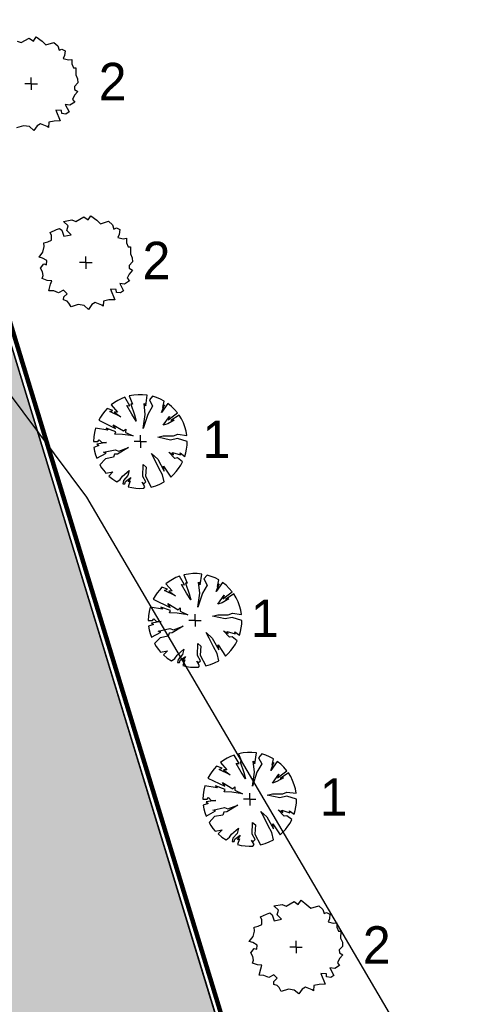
# Model space of a CAD drawing. Extents: x -740024 to -738426, y -1122140 to -1121743.
# Tile 29 of 256: x -739177 to -739166, y -1121960 to -1121934. Entities that reach past the tile are written whole.
import ezdxf

# ---------------------------------------------------------------- set-up
doc = ezdxf.new("R2010")
doc.units = 0
doc.header["$MEASUREMENT"] = 0
for name, color, linetype in [('G_HRANICE_PARCEL_L21999', 7, 'Continuous'), ('obrubníky', 7, 'Continuous'), ('souřadnice S-JSTK', 7, 'Continuous'), ('Standard', 7, 'Continuous'), ('SÍTĚ NOVÉ', 7, 'Continuous'), ('tx_silnice', 7, 'Continuous')]:
    doc.layers.add(name, color=color, linetype=linetype)
doc.styles.add('GENERATED_STYLE_1', font='txt')

msp = doc.modelspace()

# ---------------------------------------------------------------- hatches: boundary and pattern name
at = {"layer": 'obrubníky', "linetype": 'Continuous'}
h = msp.add_hatch(dxfattribs=at)
h.set_pattern_fill('CUT_STONE_KOPÍROVAT', color=256, style=0, pattern_type=2)
h.set_pattern_definition([(45, (-738576.9859, -1121962.5378), (-0.4772971, 0.4772971), [0, -0.45, 0, -0.675]), (110, (-738575.4859, -1121962.5378), (0.6342925, 0.2308636), [0, -0.33, 0, -0.57])])
h.paths.add_polyline_path([(-739204.2082, -1121977.8468), (-739205.9538, -1121972.2618), (-739200.2147, -1121970.5219), (-739203.0435, -1121961.4894, 0.4142136), (-739209.9644, -1121957.9396), (-739210.3998, -1121958.0759), (-739212.0448, -1121952.8232), (-739189.5107, -1121945.9363), (-739187.4645, -1121952.6305), (-739187.0819, -1121952.5136), (-739189.1281, -1121945.8193), (-739189.0806, -1121945.8038, 0.3693412), (-739188.3671, -1121944.717), (-739191.3296, -1121935.0254), (-739187.5043, -1121933.8561), (-739191.3044, -1121921.4239), (-739184.6102, -1121919.3777), (-739169.9457, -1121967.3528)], flags=0)

# ---------------------------------------------------------------- linework, layer by layer
at = {"layer": 'G_HRANICE_PARCEL_L21999', "flags": 128}
msp.add_lwpolyline([(-739228.445, -1121885.2956), (-739205.655, -1121910.0056), (-739190.975, -1121925.6956), (-739175.615, -1121946.2656), (-739165.645, -1121963.2456)], dxfattribs=at)
at = {"layer": 'obrubníky', "flags": 128}
msp.add_lwpolyline([(-739204.2082, -1121977.8468), (-739205.9538, -1121972.2618), (-739200.2147, -1121970.5219), (-739203.0435, -1121961.4894, 0.4142136), (-739209.9644, -1121957.9396), (-739210.3998, -1121958.0759), (-739212.0448, -1121952.8232), (-739189.5107, -1121945.9363), (-739187.4645, -1121952.6305), (-739187.0819, -1121952.5136), (-739189.1281, -1121945.8193), (-739189.0806, -1121945.8038, 0.3693412), (-739188.3671, -1121944.717), (-739191.3296, -1121935.0254), (-739187.5043, -1121933.8561), (-739191.3044, -1121921.4239), (-739184.6102, -1121919.3777), (-739169.9457, -1121967.3528)], format="xyb", close=True, dxfattribs=at)
at = {"layer": 'souřadnice S-JSTK'}
for p, q in [((-739177.0367, -1121934.0771), (-739176.9597, -1121933.9654)), ((-739176.9597, -1121933.9654), (-739176.8056, -1121934.083)), ((-739177.4691, -1121934.0771), (-739177.3624, -1121934.1185)), ((-739177.3624, -1121934.1185), (-739177.1492, -1121933.9941)), ((-739177.1492, -1121933.9941), (-739177.0367, -1121934.0771)), ((-739176.8056, -1121934.083), (-739176.7049, -1121934.1778)), ((-739176.7049, -1121934.1778), (-739176.4876, -1121934.11)), ((-739176.4876, -1121934.11), (-739176.3851, -1121934.2074)), ((-739176.3851, -1121934.2074), (-739176.3495, -1121934.3199)), ((-739176.3495, -1121934.3199), (-739176.2785, -1121934.2903)), ((-739176.2785, -1121934.2903), (-739176.1908, -1121934.3328)), ((-739176.2015, -1121934.4621), (-739176.237, -1121934.545)), ((-739176.1908, -1121934.3328), (-739176.2015, -1121934.4621)), ((-739176.237, -1121934.545), (-739176.1008, -1121934.5806)), ((-739176.1008, -1121934.5806), (-739176.0091, -1121934.567)), ((-739176.0091, -1121934.567), (-739176.006, -1121934.6872)), ((-739176.006, -1121934.6872), (-739175.9645, -1121934.7938)), ((-739175.9645, -1121934.7938), (-739175.9016, -1121934.7946)), ((-739175.9016, -1121934.7946), (-739175.9053, -1121934.9774)), ((-739175.9053, -1121934.9774), (-739175.8579, -1121935.084)), ((-739177.0974, -1121935.2158), (-739177.2641, -1121935.2158)), ((-739177.0974, -1121935.2158), (-739177.0974, -1121935.0491)), ((-739177.0974, -1121935.2158), (-739176.9308, -1121935.2158)), ((-739177.0974, -1121935.2158), (-739177.0974, -1121935.3825)), ((-739175.852, -1121935.1966), (-739175.9408, -1121935.2914)), ((-739175.9408, -1121935.2914), (-739175.9349, -1121935.3684)), ((-739175.8579, -1121935.084), (-739175.852, -1121935.1966)), ((-739175.9349, -1121935.5224), (-739175.9882, -1121935.6349)), ((-739175.9349, -1121935.3684), (-739175.847, -1121935.4215)), ((-739175.847, -1121935.4215), (-739175.9349, -1121935.5224)), ((-739176.0593, -1121935.7889), (-739176.1896, -1121935.7712)), ((-739176.1896, -1121935.7712), (-739176.0846, -1121935.9714)), ((-739175.9311, -1121935.7076), (-739176.0593, -1121935.7889)), ((-739175.9882, -1121935.6349), (-739175.9311, -1121935.7076)), ((-739176.2844, -1121935.9311), (-739176.4325, -1121935.9252)), ((-739176.4325, -1121935.9252), (-739176.3226, -1121936.2101)), ((-739176.2785, -1121936.014), (-739176.2844, -1121935.9311)), ((-739176.1659, -1121936.0259), (-739176.2785, -1121936.014)), ((-739176.0846, -1121935.9714), (-739176.1659, -1121936.0259)), ((-739177.2973, -1121936.3398), (-739177.4911, -1121936.3996)), ((-739177.1433, -1121936.3635), (-739177.2973, -1121936.3398)), ((-739176.936, -1121936.3398), (-739177.025, -1121936.4662)), ((-739176.8471, -1121936.2865), (-739176.936, -1121936.3398)), ((-739176.6694, -1121936.3576), (-739176.8471, -1121936.2865)), ((-739176.6317, -1121936.3833), (-739176.6694, -1121936.3576)), ((-739176.622, -1121936.245), (-739176.6317, -1121936.3833)), ((-739176.4799, -1121936.2154), (-739176.622, -1121936.245)), ((-739176.3226, -1121936.2101), (-739176.4799, -1121936.2154)), ((-739177.025, -1121936.4662), (-739177.1433, -1121936.3635)), ((-739176.2309, -1121938.8985), (-739176.0075, -1121938.8587)), ((-739176.1082, -1121939.0127), (-739176.2309, -1121938.8985)), ((-739176.0075, -1121938.8587), (-739175.9009, -1121938.9001)), ((-739175.9009, -1121938.9001), (-739175.6876, -1121938.7757)), ((-739175.6876, -1121938.7757), (-739175.5751, -1121938.8587)), ((-739175.5751, -1121938.8587), (-739175.4982, -1121938.747)), ((-739175.4982, -1121938.747), (-739175.3441, -1121938.8646)), ((-739175.3441, -1121938.8646), (-739175.2434, -1121938.9594)), ((-739175.2434, -1121938.9594), (-739175.026, -1121938.8916)), ((-739175.026, -1121938.8916), (-739174.9235, -1121938.989)), ((-739174.9235, -1121938.989), (-739174.888, -1121939.1015)), ((-739176.5863, -1121939.1928), (-739176.4221, -1121939.1134)), ((-739176.5524, -1121939.2733), (-739176.5863, -1121939.1928)), ((-739176.4221, -1121939.1134), (-739176.3392, -1121939.0838)), ((-739176.3392, -1121939.0838), (-739176.274, -1121939.1311)), ((-739176.274, -1121939.1311), (-739176.2224, -1121939.2935)), ((-739176.2224, -1121939.2935), (-739176.026, -1121939.2514)), ((-739176.1437, -1121939.1371), (-739176.1082, -1121939.0127)), ((-739176.026, -1121939.2514), (-739176.1437, -1121939.1371)), ((-739174.888, -1121939.1015), (-739174.8169, -1121939.0719)), ((-739174.8169, -1121939.0719), (-739174.7292, -1121939.1144)), ((-739174.7399, -1121939.2437), (-739174.7754, -1121939.3266)), ((-739174.7292, -1121939.1144), (-739174.7399, -1121939.2437)), ((-739176.7594, -1121939.4662), (-739176.6531, -1121939.4392)), ((-739176.7479, -1121939.5695), (-739176.7594, -1121939.4662)), ((-739176.6531, -1121939.4392), (-739176.5524, -1121939.3977)), ((-739176.5524, -1121939.3977), (-739176.5524, -1121939.2733)), ((-739174.7754, -1121939.3266), (-739174.6392, -1121939.3622)), ((-739174.6392, -1121939.3622), (-739174.5475, -1121939.3486)), ((-739174.5475, -1121939.3486), (-739174.5444, -1121939.4688)), ((-739174.5444, -1121939.4688), (-739174.5029, -1121939.5754)), ((-739176.8862, -1121939.8508), (-739176.7835, -1121939.7176)), ((-739176.7835, -1121939.7176), (-739176.7479, -1121939.5695)), ((-739174.5029, -1121939.5754), (-739174.44, -1121939.5762)), ((-739174.44, -1121939.5762), (-739174.4437, -1121939.759)), ((-739174.4437, -1121939.759), (-739174.3963, -1121939.8657)), ((-739176.7894, -1121939.8775), (-739176.8862, -1121939.8508)), ((-739176.8427, -1121940.15), (-739176.7598, -1121940.0315)), ((-739176.6768, -1121939.9427), (-739176.7894, -1121939.8775)), ((-739176.7598, -1121940.0315), (-739176.6828, -1121940.0552)), ((-739176.6828, -1121940.0552), (-739176.6768, -1121939.9427)), ((-739175.6358, -1121939.9974), (-739175.8025, -1121939.9974)), ((-739175.6358, -1121939.9974), (-739175.6358, -1121939.8308)), ((-739175.6358, -1121939.9974), (-739175.4692, -1121939.9974)), ((-739175.6358, -1121939.9974), (-739175.6358, -1121940.1641)), ((-739174.3904, -1121939.9782), (-739174.4792, -1121940.073)), ((-739174.3963, -1121939.8657), (-739174.3904, -1121939.9782)), ((-739176.7894, -1121940.2448), (-739176.8427, -1121940.15)), ((-739176.7716, -1121940.3454), (-739176.7894, -1121940.2448)), ((-739174.4733, -1121940.304), (-739174.5266, -1121940.4165)), ((-739174.4792, -1121940.073), (-739174.4733, -1121940.15)), ((-739174.4733, -1121940.15), (-739174.3854, -1121940.2031)), ((-739174.3854, -1121940.2031), (-739174.4733, -1121940.304)), ((-739176.7999, -1121940.4263), (-739176.7716, -1121940.3454)), ((-739176.6709, -1121940.4758), (-739176.7999, -1121940.4263)), ((-739176.5465, -1121940.4817), (-739176.6709, -1121940.4758)), ((-739176.5761, -1121940.5765), (-739176.5465, -1121940.4817)), ((-739174.5977, -1121940.5705), (-739174.728, -1121940.5528)), ((-739174.728, -1121940.5528), (-739174.623, -1121940.753)), ((-739174.4695, -1121940.4892), (-739174.5977, -1121940.5705)), ((-739174.5266, -1121940.4165), (-739174.4695, -1121940.4892)), ((-739176.6223, -1121940.7518), (-739176.5761, -1121940.5765)), ((-739176.4932, -1121940.7542), (-739176.6223, -1121940.7518)), ((-739176.3629, -1121940.8075), (-739176.4932, -1121940.7542)), ((-739176.2326, -1121940.7364), (-739176.3629, -1121940.8075)), ((-739176.1378, -1121940.8312), (-739176.2326, -1121940.7364)), ((-739176.2266, -1121940.9141), (-739176.1378, -1121940.8312)), ((-739174.8228, -1121940.7127), (-739174.9709, -1121940.7068)), ((-739174.9709, -1121940.7068), (-739174.861, -1121940.9917)), ((-739174.8169, -1121940.7956), (-739174.8228, -1121940.7127)), ((-739174.7043, -1121940.8075), (-739174.8169, -1121940.7956)), ((-739174.623, -1121940.753), (-739174.7043, -1121940.8075)), ((-739176.2326, -1121940.997), (-739176.2266, -1121940.9141)), ((-739176.1378, -1121941.0266), (-739176.2326, -1121940.997)), ((-739176.0904, -1121941.08), (-739176.1378, -1121941.0266)), ((-739176.0295, -1121941.1812), (-739176.0904, -1121941.08)), ((-739175.3855, -1121941.0681), (-739175.4744, -1121941.1214)), ((-739175.2078, -1121941.1392), (-739175.3855, -1121941.0681)), ((-739175.1604, -1121941.0266), (-739175.1702, -1121941.1649)), ((-739175.0183, -1121940.997), (-739175.1604, -1121941.0266)), ((-739174.861, -1121940.9917), (-739175.0183, -1121940.997)), ((-739175.8357, -1121941.1214), (-739176.0295, -1121941.1812)), ((-739175.6817, -1121941.1451), (-739175.8357, -1121941.1214)), ((-739175.5634, -1121941.2478), (-739175.6817, -1121941.1451)), ((-739175.4744, -1121941.1214), (-739175.5634, -1121941.2478)), ((-739175.1702, -1121941.1649), (-739175.2078, -1121941.1392)), ((-739174.7795, -1121943.6826), (-739174.8687, -1121943.7368)), ((-739174.6861, -1121943.636), (-739174.7795, -1121943.6826)), ((-739174.5891, -1121943.5973), (-739174.6861, -1121943.636)), ((-739174.4559, -1121943.8249), (-739174.5891, -1121943.5973)), ((-739174.3536, -1121943.5395), (-739174.4713, -1121943.5623)), ((-739174.4713, -1121943.5623), (-739174.3872, -1121943.7857)), ((-739174.2344, -1121943.5281), (-739174.3536, -1121943.5395)), ((-739174.1146, -1121943.528), (-739174.2344, -1121943.5281)), ((-739173.9953, -1121943.5395), (-739174.1146, -1121943.528)), ((-739174.034, -1121943.8298), (-739173.9953, -1121943.5395)), ((-739173.8534, -1121943.5684), (-739173.9359, -1121943.6679)), ((-739173.9359, -1121943.6679), (-739173.8475, -1121943.8348)), ((-739173.7455, -1121943.6023), (-739173.8534, -1121943.5684)), ((-739173.6411, -1121943.6457), (-739173.7455, -1121943.6023)), ((-739173.5411, -1121943.6984), (-739173.6411, -1121943.6457)), ((-739173.5777, -1121943.8691), (-739173.5411, -1121943.6984)), ((-739175.1285, -1121943.9679), (-739175.1889, -1121944.0449)), ((-739175.0621, -1121943.8957), (-739175.1285, -1121943.9679)), ((-739174.9122, -1121943.9476), (-739175.0621, -1121943.8957)), ((-739174.9956, -1121943.9819), (-739174.9122, -1121943.9476)), ((-739174.7012, -1121944.1242), (-739174.9956, -1121943.9819)), ((-739174.8687, -1121943.7368), (-739174.9531, -1121943.7983)), ((-739174.9531, -1121943.7983), (-739174.7895, -1121943.9918)), ((-739174.4069, -1121944.0506), (-739174.5344, -1121943.82)), ((-739174.5344, -1121943.82), (-739174.4559, -1121943.8249)), ((-739174.3872, -1121943.7857), (-739174.4314, -1121943.7808)), ((-739174.4314, -1121943.7808), (-739174.3284, -1121944.0653)), ((-739174.0438, -1121944.0555), (-739174.0781, -1121943.7612)), ((-739174.0781, -1121943.7612), (-739174.034, -1121943.8298)), ((-739173.8475, -1121943.8348), (-739173.98, -1121944.0555)), ((-739173.4373, -1121943.7664), (-739173.6121, -1121944.0065)), ((-739173.6121, -1121944.0065), (-739173.5336, -1121943.8004)), ((-739173.5336, -1121943.8004), (-739173.5777, -1121943.8691)), ((-739173.3441, -1121943.8412), (-739173.4373, -1121943.7664)), ((-739173.2585, -1121943.9247), (-739173.3441, -1121943.8412)), ((-739173.1812, -1121944.0159), (-739173.2585, -1121943.9247)), ((-739175.2432, -1121944.1265), (-739175.291, -1121944.212)), ((-739175.291, -1121944.212), (-739174.8386, -1121944.4333)), ((-739175.1889, -1121944.0449), (-739175.2432, -1121944.1265)), ((-739174.7895, -1121943.9918), (-739174.8729, -1121943.9967)), ((-739174.8729, -1121943.9967), (-739174.7012, -1121944.1242)), ((-739174.2891, -1121944.2322), (-739174.4069, -1121944.0506)), ((-739174.3284, -1121944.0653), (-739174.2891, -1121944.2322)), ((-739173.98, -1121944.0555), (-739174.1027, -1121944.4284)), ((-739174.1027, -1121944.4284), (-739174.0438, -1121944.0555)), ((-739173.5679, -1121944.345), (-739173.3962, -1121944.1095)), ((-739173.2735, -1121944.2076), (-739173.4452, -1121944.3057)), ((-739173.4354, -1121944.2027), (-739173.1812, -1121944.0159)), ((-739173.3962, -1121944.1095), (-739173.4354, -1121944.2027)), ((-739173.1391, -1121944.074), (-739173.3569, -1121944.2223)), ((-739173.3569, -1121944.2223), (-739173.2735, -1121944.2076)), ((-739173.0776, -1121944.1741), (-739173.1391, -1121944.074)), ((-739173.0257, -1121944.2796), (-739173.0776, -1121944.1741)), ((-739175.375, -1121944.423), (-739175.4036, -1121944.5398)), ((-739175.0447, -1121944.4775), (-739175.375, -1121944.423)), ((-739174.8337, -1121944.5167), (-739175.0937, -1121944.4235)), ((-739175.0937, -1121944.4235), (-739175.0447, -1121944.4775)), ((-739174.8386, -1121944.4333), (-739174.9024, -1121944.3303)), ((-739174.9024, -1121944.3303), (-739174.6276, -1121944.4971)), ((-739174.8582, -1121944.5805), (-739174.8337, -1121944.5167)), ((-739174.6276, -1121944.4971), (-739174.5688, -1121944.448)), ((-739174.5688, -1121944.448), (-739174.5737, -1121944.5363)), ((-739173.4452, -1121944.3057), (-739173.5679, -1121944.345)), ((-739172.984, -1121944.3894), (-739173.0257, -1121944.2796)), ((-739172.9527, -1121944.5027), (-739172.984, -1121944.3894)), ((-739172.9322, -1121944.6184), (-739172.9527, -1121944.5027)), ((-739175.4209, -1121944.6589), (-739175.4267, -1121944.779)), ((-739175.4267, -1121944.779), (-739175.3137, -1121944.7808)), ((-739175.4036, -1121944.5398), (-739175.4209, -1121944.6589)), ((-739175.3137, -1121944.7808), (-739175.2734, -1121944.7347)), ((-739175.2734, -1121944.7347), (-739175.2043, -1121944.8096)), ((-739174.6522, -1121944.5903), (-739174.8582, -1121944.5805)), ((-739174.3676, -1121944.6296), (-739174.6522, -1121944.5903)), ((-739174.5737, -1121944.5363), (-739174.3676, -1121944.6296)), ((-739174.1742, -1121944.779), (-739174.3409, -1121944.779)), ((-739174.1742, -1121944.779), (-739174.1742, -1121944.6124)), ((-739174.1742, -1121944.779), (-739174.0076, -1121944.779)), ((-739174.1742, -1121944.779), (-739174.1742, -1121944.9457)), ((-739173.7072, -1121944.6657), (-739173.569, -1121944.6311)), ((-739173.3675, -1121944.7405), (-739173.7072, -1121944.6657)), ((-739173.569, -1121944.6311), (-739173.2869, -1121944.6311)), ((-739173.1832, -1121944.7002), (-739173.3675, -1121944.7405)), ((-739173.2869, -1121944.6311), (-739173.1775, -1121944.585)), ((-739172.9218, -1121944.779), (-739173.1832, -1121944.7002)), ((-739173.1775, -1121944.585), (-739172.9322, -1121944.6184)), ((-739172.9259, -1121944.8805), (-739172.9218, -1121944.779)), ((-739175.2849, -1121944.8902), (-739175.4167, -1121944.9369)), ((-739175.4167, -1121944.9369), (-739175.4, -1121945.0358)), ((-739175.4, -1121945.0358), (-739175.3756, -1121945.1331)), ((-739175.0776, -1121944.8096), (-739175.3368, -1121944.8499)), ((-739175.3368, -1121944.8499), (-739175.2849, -1121944.8902)), ((-739175.2043, -1121944.8096), (-739175.0776, -1121944.8096)), ((-739175.164, -1121945.0687), (-739174.8473, -1121944.9996)), ((-739174.8473, -1121944.9996), (-739174.7552, -1121945.0342)), ((-739174.4903, -1121944.9363), (-739174.7897, -1121945.1148)), ((-739174.7552, -1121945.0342), (-739174.4903, -1121944.9363)), ((-739172.9587, -1121945.0807), (-739172.9383, -1121944.9813)), ((-739172.9383, -1121944.9813), (-739172.9259, -1121944.8805)), ((-739175.3756, -1121945.1331), (-739175.3434, -1121945.2281)), ((-739175.3434, -1121945.2281), (-739175.0892, -1121945.0917)), ((-739175.1122, -1121945.2415), (-739175.2618, -1121945.4001)), ((-739175.0892, -1121945.0917), (-739175.164, -1121945.0687)), ((-739174.8934, -1121945.2012), (-739175.1122, -1121945.2415)), ((-739174.8703, -1121945.1205), (-739174.8934, -1121945.2012)), ((-739174.7897, -1121945.1148), (-739174.8703, -1121945.1205)), ((-739173.7994, -1121945.253), (-739173.88, -1121945.1033)), ((-739173.88, -1121945.1033), (-739173.713, -1121945.253)), ((-739173.6784, -1121945.4891), (-739173.7994, -1121945.253)), ((-739173.713, -1121945.253), (-739173.5402, -1121945.5697)), ((-739173.2523, -1121945.2299), (-739173.4136, -1121945.063)), ((-739173.4136, -1121945.063), (-739173.2926, -1121945.1321)), ((-739173.2926, -1121945.1321), (-739173.3157, -1121945.0745)), ((-739173.3157, -1121945.0745), (-739173.1026, -1121945.1378)), ((-739173.1832, -1121945.2184), (-739173.2523, -1121945.2299)), ((-739173.0455, -1121945.3216), (-739173.1832, -1121945.2184)), ((-739173.1026, -1121945.1378), (-739173.1141, -1121945.086)), ((-739173.1141, -1121945.086), (-739172.9872, -1121945.1782)), ((-739172.9872, -1121945.1782), (-739172.9587, -1121945.0807)), ((-739175.2618, -1121945.4001), (-739175.2121, -1121945.4801)), ((-739175.2121, -1121945.4801), (-739175.1565, -1121945.5561)), ((-739175.1565, -1121945.5561), (-739175.0953, -1121945.6276)), ((-739174.6573, -1121945.7079), (-739174.473, -1121945.5524)), ((-739174.473, -1121945.5524), (-739174.5076, -1121945.6906)), ((-739174.1103, -1121945.7136), (-739174.0988, -1121945.3969)), ((-739174.0988, -1121945.3969), (-739174.0239, -1121945.466)), ((-739174.0239, -1121945.466), (-739174.0354, -1121945.7079)), ((-739173.5863, -1121945.6676), (-739173.6784, -1121945.4891)), ((-739173.5402, -1121945.5697), (-739173.5575, -1121945.4372)), ((-739173.5575, -1121945.4372), (-739173.364, -1121945.734)), ((-739173.216, -1121945.5854), (-739173.1518, -1121945.5024)), ((-739173.1518, -1121945.5024), (-739173.0949, -1121945.4142)), ((-739173.0949, -1121945.4142), (-739173.0455, -1121945.3216)), ((-739175.0953, -1121945.6276), (-739174.9107, -1121945.5927)), ((-739174.9107, -1121945.5927), (-739175.0203, -1121945.7024)), ((-739175.0203, -1121945.7024), (-739174.9163, -1121945.7879)), ((-739174.9163, -1121945.7879), (-739174.8037, -1121945.8618)), ((-739174.8037, -1121945.8618), (-739174.7149, -1121945.7942)), ((-739174.7149, -1121945.7942), (-739174.6573, -1121945.7079)), ((-739174.6285, -1121945.823), (-739174.6458, -1121945.9094)), ((-739174.5076, -1121945.6906), (-739174.6285, -1121945.823)), ((-739174.5709, -1121945.8461), (-739174.4327, -1121945.7424)), ((-739174.4327, -1121945.7424), (-739174.5018, -1121945.8518)), ((-739174.0297, -1121945.8576), (-739174.1103, -1121945.7136)), ((-739174.0354, -1121945.7079), (-739173.884, -1121945.9973)), ((-739173.5413, -1121945.8598), (-739173.5863, -1121945.6676)), ((-739173.364, -1121945.734), (-739173.2869, -1121945.6628)), ((-739173.2869, -1121945.6628), (-739173.216, -1121945.5854)), ((-739174.6458, -1121945.9094), (-739174.594, -1121945.9094)), ((-739174.594, -1121945.9094), (-739174.5709, -1121945.8461)), ((-739174.4443, -1121945.8345), (-739174.5042, -1121945.9872)), ((-739174.5042, -1121945.9872), (-739174.4015, -1121946.0107)), ((-739174.5018, -1121945.8518), (-739174.4443, -1121945.8345)), ((-739174.4015, -1121946.0107), (-739174.2971, -1121946.0254)), ((-739174.2971, -1121946.0254), (-739174.1919, -1121946.0313)), ((-739174.1919, -1121946.0313), (-739174.0866, -1121946.0284)), ((-739174.0585, -1121945.99), (-739174.1276, -1121945.8691)), ((-739174.1276, -1121945.8691), (-739174.0815, -1121945.9094)), ((-739174.0866, -1121946.0284), (-739174.0585, -1121945.99)), ((-739174.0815, -1121945.9094), (-739174.0297, -1121945.8576)), ((-739173.884, -1121945.9973), (-739173.7654, -1121945.9628)), ((-739173.7654, -1121945.9628), (-739173.6508, -1121945.9168)), ((-739173.6508, -1121945.9168), (-739173.5413, -1121945.8598)), ((-739173.3179, -1121948.4642), (-739173.4071, -1121948.5184)), ((-739173.2245, -1121948.4176), (-739173.3179, -1121948.4642)), ((-739173.1275, -1121948.3789), (-739173.2245, -1121948.4176)), ((-739172.9943, -1121948.6065), (-739173.1275, -1121948.3789)), ((-739172.8921, -1121948.3211), (-739173.0097, -1121948.344)), ((-739173.0097, -1121948.344), (-739172.9256, -1121948.5673)), ((-739172.7728, -1121948.3097), (-739172.8921, -1121948.3211)), ((-739172.653, -1121948.3096), (-739172.7728, -1121948.3097)), ((-739172.5337, -1121948.3211), (-739172.653, -1121948.3096)), ((-739172.5724, -1121948.6115), (-739172.5337, -1121948.3211)), ((-739172.3918, -1121948.35), (-739172.4743, -1121948.4495)), ((-739172.4743, -1121948.4495), (-739172.386, -1121948.6164)), ((-739172.2839, -1121948.3839), (-739172.3918, -1121948.35)), ((-739172.1795, -1121948.4273), (-739172.2839, -1121948.3839)), ((-739172.0795, -1121948.48), (-739172.1795, -1121948.4273)), ((-739173.6005, -1121948.6774), (-739173.6669, -1121948.7495)), ((-739173.4506, -1121948.7292), (-739173.6005, -1121948.6774)), ((-739173.4071, -1121948.5184), (-739173.4915, -1121948.5799)), ((-739173.4915, -1121948.5799), (-739173.328, -1121948.7734)), ((-739172.9453, -1121948.8322), (-739173.0728, -1121948.6016)), ((-739173.0728, -1121948.6016), (-739172.9943, -1121948.6065)), ((-739172.9256, -1121948.5673), (-739172.9698, -1121948.5624)), ((-739172.9698, -1121948.5624), (-739172.8668, -1121948.847)), ((-739172.5822, -1121948.8371), (-739172.6166, -1121948.5428)), ((-739172.6166, -1121948.5428), (-739172.5724, -1121948.6115)), ((-739172.386, -1121948.6164), (-739172.5184, -1121948.8371)), ((-739171.9757, -1121948.548), (-739172.1505, -1121948.7881)), ((-739172.1505, -1121948.7881), (-739172.072, -1121948.582)), ((-739172.1161, -1121948.6507), (-739172.0795, -1121948.48)), ((-739172.072, -1121948.582), (-739172.1161, -1121948.6507)), ((-739171.8825, -1121948.6228), (-739171.9757, -1121948.548)), ((-739171.7969, -1121948.7063), (-739171.8825, -1121948.6228)), ((-739171.7196, -1121948.7975), (-739171.7969, -1121948.7063)), ((-739173.7816, -1121948.9081), (-739173.8294, -1121948.9936)), ((-739173.7274, -1121948.8265), (-739173.7816, -1121948.9081)), ((-739173.6669, -1121948.7495), (-739173.7274, -1121948.8265)), ((-739173.534, -1121948.7635), (-739173.4506, -1121948.7292)), ((-739173.2396, -1121948.9058), (-739173.534, -1121948.7635)), ((-739173.328, -1121948.7734), (-739173.4114, -1121948.7783)), ((-739173.4114, -1121948.7783), (-739173.2396, -1121948.9058)), ((-739172.8275, -1121949.0138), (-739172.9453, -1121948.8322)), ((-739172.8668, -1121948.847), (-739172.8275, -1121949.0138)), ((-739172.5184, -1121948.8371), (-739172.6411, -1121949.21)), ((-739172.6411, -1121949.21), (-739172.5822, -1121948.8371)), ((-739172.1063, -1121949.1266), (-739171.9346, -1121948.8911)), ((-739171.8119, -1121948.9892), (-739171.9836, -1121949.0874)), ((-739171.9738, -1121948.9843), (-739171.7196, -1121948.7975)), ((-739171.9346, -1121948.8911), (-739171.9738, -1121948.9843)), ((-739171.6775, -1121948.8556), (-739171.8953, -1121949.0039)), ((-739171.8953, -1121949.0039), (-739171.8119, -1121948.9892)), ((-739171.616, -1121948.9557), (-739171.6775, -1121948.8556)), ((-739171.5641, -1121949.0612), (-739171.616, -1121948.9557)), ((-739173.9134, -1121949.2046), (-739173.942, -1121949.3215)), ((-739173.5831, -1121949.2591), (-739173.9134, -1121949.2046)), ((-739173.8294, -1121948.9936), (-739173.377, -1121949.2149)), ((-739173.3721, -1121949.2983), (-739173.6321, -1121949.2051)), ((-739173.6321, -1121949.2051), (-739173.5831, -1121949.2591)), ((-739173.377, -1121949.2149), (-739173.4408, -1121949.1119)), ((-739173.4408, -1121949.1119), (-739173.166, -1121949.2787)), ((-739173.166, -1121949.2787), (-739173.1072, -1121949.2296)), ((-739173.1072, -1121949.2296), (-739173.1121, -1121949.3179)), ((-739171.9836, -1121949.0874), (-739172.1063, -1121949.1266)), ((-739171.5224, -1121949.171), (-739171.5641, -1121949.0612)), ((-739171.4911, -1121949.2843), (-739171.5224, -1121949.171)), ((-739173.9593, -1121949.4405), (-739173.9651, -1121949.5606)), ((-739173.942, -1121949.3215), (-739173.9593, -1121949.4405)), ((-739173.8521, -1121949.5624), (-739173.8118, -1121949.5164)), ((-739173.8118, -1121949.5164), (-739173.7427, -1121949.5912)), ((-739173.3966, -1121949.3621), (-739173.3721, -1121949.2983)), ((-739173.1906, -1121949.3719), (-739173.3966, -1121949.3621)), ((-739172.906, -1121949.4112), (-739173.1906, -1121949.3719)), ((-739173.1121, -1121949.3179), (-739172.906, -1121949.4112)), ((-739172.7127, -1121949.5606), (-739172.7127, -1121949.394)), ((-739172.2456, -1121949.4473), (-739172.1074, -1121949.4127)), ((-739171.9059, -1121949.5221), (-739172.2456, -1121949.4473)), ((-739172.1074, -1121949.4127), (-739171.8253, -1121949.4127)), ((-739171.7217, -1121949.4818), (-739171.9059, -1121949.5221)), ((-739171.8253, -1121949.4127), (-739171.7159, -1121949.3666)), ((-739171.4602, -1121949.5606), (-739171.7217, -1121949.4818)), ((-739171.7159, -1121949.3666), (-739171.4706, -1121949.4)), ((-739171.4706, -1121949.4), (-739171.4911, -1121949.2843)), ((-739173.9651, -1121949.5606), (-739173.8521, -1121949.5624)), ((-739173.8233, -1121949.6718), (-739173.9551, -1121949.7185)), ((-739173.9551, -1121949.7185), (-739173.9385, -1121949.8174)), ((-739173.616, -1121949.5912), (-739173.8752, -1121949.6315)), ((-739173.8752, -1121949.6315), (-739173.8233, -1121949.6718)), ((-739173.7427, -1121949.5912), (-739173.616, -1121949.5912)), ((-739173.7024, -1121949.8503), (-739173.3857, -1121949.7812)), ((-739173.3857, -1121949.7812), (-739173.2936, -1121949.8158)), ((-739173.0287, -1121949.7179), (-739173.3281, -1121949.8964)), ((-739173.2936, -1121949.8158), (-739173.0287, -1121949.7179)), ((-739172.7127, -1121949.5606), (-739172.8793, -1121949.5606)), ((-739172.7127, -1121949.5606), (-739172.546, -1121949.5606)), ((-739172.7127, -1121949.5606), (-739172.7127, -1121949.7273)), ((-739171.4971, -1121949.8623), (-739171.4767, -1121949.7629)), ((-739171.4767, -1121949.7629), (-739171.4644, -1121949.6621)), ((-739171.4644, -1121949.6621), (-739171.4602, -1121949.5606)), ((-739173.9385, -1121949.8174), (-739173.914, -1121949.9147)), ((-739173.914, -1121949.9147), (-739173.8818, -1121950.0097)), ((-739173.8818, -1121950.0097), (-739173.6276, -1121949.8734)), ((-739173.6506, -1121950.0231), (-739173.8002, -1121950.1818)), ((-739173.6276, -1121949.8734), (-739173.7024, -1121949.8503)), ((-739173.4318, -1121949.9828), (-739173.6506, -1121950.0231)), ((-739173.4088, -1121949.9021), (-739173.4318, -1121949.9828)), ((-739173.3281, -1121949.8964), (-739173.4088, -1121949.9021)), ((-739172.3378, -1121950.0346), (-739172.4184, -1121949.8849)), ((-739172.4184, -1121949.8849), (-739172.2514, -1121950.0346)), ((-739172.2168, -1121950.2707), (-739172.3378, -1121950.0346)), ((-739172.2514, -1121950.0346), (-739172.0787, -1121950.3513)), ((-739171.7907, -1121950.0115), (-739171.952, -1121949.8446)), ((-739171.952, -1121949.8446), (-739171.8311, -1121949.9137)), ((-739171.8311, -1121949.9137), (-739171.8541, -1121949.8561)), ((-739171.8541, -1121949.8561), (-739171.641, -1121949.9194)), ((-739171.7217, -1121950), (-739171.7907, -1121950.0115)), ((-739171.5839, -1121950.1032), (-739171.7217, -1121950)), ((-739171.641, -1121949.9194), (-739171.6526, -1121949.8676)), ((-739171.6526, -1121949.8676), (-739171.5256, -1121949.9598)), ((-739171.5256, -1121949.9598), (-739171.4971, -1121949.8623)), ((-739173.8002, -1121950.1818), (-739173.7505, -1121950.2617)), ((-739173.7505, -1121950.2617), (-739173.6949, -1121950.3377)), ((-739172.6487, -1121950.4952), (-739172.6372, -1121950.1785)), ((-739172.6372, -1121950.1785), (-739172.5623, -1121950.2476)), ((-739172.5623, -1121950.2476), (-739172.5738, -1121950.4895)), ((-739172.1247, -1121950.4492), (-739172.2168, -1121950.2707)), ((-739172.0787, -1121950.3513), (-739172.0959, -1121950.2188)), ((-739172.0959, -1121950.2188), (-739171.9024, -1121950.5156)), ((-739171.7544, -1121950.367), (-739171.6903, -1121950.284)), ((-739171.6903, -1121950.284), (-739171.6333, -1121950.1958)), ((-739171.6333, -1121950.1958), (-739171.5839, -1121950.1032)), ((-739173.6949, -1121950.3377), (-739173.6337, -1121950.4092)), ((-739173.6337, -1121950.4092), (-739173.4491, -1121950.3743)), ((-739173.4491, -1121950.3743), (-739173.5588, -1121950.484)), ((-739173.5588, -1121950.484), (-739173.4547, -1121950.5695)), ((-739173.4547, -1121950.5695), (-739173.3421, -1121950.6434)), ((-739173.2533, -1121950.5758), (-739173.1957, -1121950.4895)), ((-739173.1957, -1121950.4895), (-739173.0115, -1121950.334)), ((-739173.046, -1121950.4722), (-739173.1669, -1121950.6046)), ((-739173.1093, -1121950.6277), (-739172.9711, -1121950.524)), ((-739173.0115, -1121950.334), (-739173.046, -1121950.4722)), ((-739172.9711, -1121950.524), (-739173.0402, -1121950.6334)), ((-739172.5681, -1121950.6392), (-739172.6487, -1121950.4952)), ((-739172.5738, -1121950.4895), (-739172.4224, -1121950.7789)), ((-739172.0798, -1121950.6414), (-739172.1247, -1121950.4492)), ((-739171.9024, -1121950.5156), (-739171.8253, -1121950.4444)), ((-739171.8253, -1121950.4444), (-739171.7544, -1121950.367)), ((-739173.3421, -1121950.6434), (-739173.2533, -1121950.5758)), ((-739173.1669, -1121950.6046), (-739173.1842, -1121950.691)), ((-739173.1842, -1121950.691), (-739173.1324, -1121950.691)), ((-739173.1324, -1121950.691), (-739173.1093, -1121950.6277)), ((-739172.9827, -1121950.6161), (-739173.0426, -1121950.7688)), ((-739173.0426, -1121950.7688), (-739172.9399, -1121950.7923)), ((-739173.0402, -1121950.6334), (-739172.9827, -1121950.6161)), ((-739172.9399, -1121950.7923), (-739172.8355, -1121950.807)), ((-739172.8355, -1121950.807), (-739172.7303, -1121950.8129)), ((-739172.7303, -1121950.8129), (-739172.625, -1121950.81)), ((-739172.5969, -1121950.7716), (-739172.666, -1121950.6507)), ((-739172.666, -1121950.6507), (-739172.6199, -1121950.691)), ((-739172.625, -1121950.81), (-739172.5969, -1121950.7716)), ((-739172.6199, -1121950.691), (-739172.5681, -1121950.6392)), ((-739172.4224, -1121950.7789), (-739172.3038, -1121950.7444)), ((-739172.3038, -1121950.7444), (-739172.1893, -1121950.6984)), ((-739172.1893, -1121950.6984), (-739172.0798, -1121950.6414)), ((-739171.7629, -1121953.1992), (-739171.8563, -1121953.2458)), ((-739171.6659, -1121953.1605), (-739171.7629, -1121953.1992)), ((-739171.5327, -1121953.3882), (-739171.6659, -1121953.1605)), ((-739171.4305, -1121953.1027), (-739171.5481, -1121953.1256)), ((-739171.5481, -1121953.1256), (-739171.4641, -1121953.3489)), ((-739171.3112, -1121953.0913), (-739171.4305, -1121953.1027)), ((-739171.1914, -1121953.0913), (-739171.3112, -1121953.0913)), ((-739171.0721, -1121953.1027), (-739171.1914, -1121953.0913)), ((-739171.1108, -1121953.3931), (-739171.0721, -1121953.1027)), ((-739170.9302, -1121953.1316), (-739171.0127, -1121953.2312)), ((-739170.8223, -1121953.1655), (-739170.9302, -1121953.1316)), ((-739170.718, -1121953.209), (-739170.8223, -1121953.1655)), ((-739172.139, -1121953.459), (-739172.2053, -1121953.5311)), ((-739171.989, -1121953.5108), (-739172.139, -1121953.459)), ((-739171.9456, -1121953.3), (-739172.03, -1121953.3615)), ((-739172.03, -1121953.3615), (-739171.8664, -1121953.555)), ((-739171.8563, -1121953.2458), (-739171.9456, -1121953.3)), ((-739171.4837, -1121953.6138), (-739171.6112, -1121953.3832)), ((-739171.6112, -1121953.3832), (-739171.5327, -1121953.3882)), ((-739171.4641, -1121953.3489), (-739171.5082, -1121953.344)), ((-739171.5082, -1121953.344), (-739171.4052, -1121953.6286)), ((-739171.1206, -1121953.6187), (-739171.155, -1121953.3244)), ((-739171.155, -1121953.3244), (-739171.1108, -1121953.3931)), ((-739170.9244, -1121953.398), (-739171.0568, -1121953.6187)), ((-739171.0127, -1121953.2312), (-739170.9244, -1121953.398)), ((-739170.6179, -1121953.2616), (-739170.718, -1121953.209)), ((-739170.5141, -1121953.3296), (-739170.6889, -1121953.5697)), ((-739170.6889, -1121953.5697), (-739170.6104, -1121953.3636)), ((-739170.6545, -1121953.4323), (-739170.6179, -1121953.2616)), ((-739170.6104, -1121953.3636), (-739170.6545, -1121953.4323)), ((-739170.421, -1121953.4044), (-739170.5141, -1121953.3296)), ((-739170.3353, -1121953.4879), (-739170.421, -1121953.4044)), ((-739172.32, -1121953.6897), (-739172.3678, -1121953.7752)), ((-739172.2658, -1121953.6081), (-739172.32, -1121953.6897)), ((-739172.2053, -1121953.5311), (-739172.2658, -1121953.6081)), ((-739172.0724, -1121953.5452), (-739171.989, -1121953.5108)), ((-739171.778, -1121953.6874), (-739172.0724, -1121953.5452)), ((-739171.8664, -1121953.555), (-739171.9498, -1121953.5599)), ((-739171.9498, -1121953.5599), (-739171.778, -1121953.6874)), ((-739171.3659, -1121953.7954), (-739171.4837, -1121953.6138)), ((-739171.4052, -1121953.6286), (-739171.3659, -1121953.7954)), ((-739171.0568, -1121953.6187), (-739171.1795, -1121953.9916)), ((-739171.1795, -1121953.9916), (-739171.1206, -1121953.6187)), ((-739170.6447, -1121953.9082), (-739170.473, -1121953.6727)), ((-739170.5122, -1121953.7659), (-739170.258, -1121953.5791)), ((-739170.473, -1121953.6727), (-739170.5122, -1121953.7659)), ((-739170.2159, -1121953.6372), (-739170.4337, -1121953.7856)), ((-739170.258, -1121953.5791), (-739170.3353, -1121953.4879)), ((-739170.1544, -1121953.7373), (-739170.2159, -1121953.6372)), ((-739172.4518, -1121953.9862), (-739172.4804, -1121954.1031)), ((-739172.1215, -1121954.0407), (-739172.4518, -1121953.9862)), ((-739172.3678, -1121953.7752), (-739171.9154, -1121953.9965)), ((-739171.9105, -1121954.0799), (-739172.1705, -1121953.9867)), ((-739172.1705, -1121953.9867), (-739172.1215, -1121954.0407)), ((-739171.9154, -1121953.9965), (-739171.9792, -1121953.8935)), ((-739171.9792, -1121953.8935), (-739171.7045, -1121954.0603)), ((-739170.5221, -1121953.869), (-739170.6447, -1121953.9082)), ((-739170.3503, -1121953.7708), (-739170.5221, -1121953.869)), ((-739170.4337, -1121953.7856), (-739170.3503, -1121953.7708)), ((-739170.1026, -1121953.8428), (-739170.1544, -1121953.7373)), ((-739170.0608, -1121953.9526), (-739170.1026, -1121953.8428)), ((-739170.0295, -1121954.0659), (-739170.0608, -1121953.9526)), ((-739172.4977, -1121954.2221), (-739172.5035, -1121954.3422)), ((-739172.4804, -1121954.1031), (-739172.4977, -1121954.2221)), ((-739171.935, -1121954.1437), (-739171.9105, -1121954.0799)), ((-739171.729, -1121954.1535), (-739171.935, -1121954.1437)), ((-739171.4444, -1121954.1928), (-739171.729, -1121954.1535)), ((-739171.7045, -1121954.0603), (-739171.6456, -1121954.0112)), ((-739171.6456, -1121954.0112), (-739171.6505, -1121954.0996)), ((-739171.6505, -1121954.0996), (-739171.4444, -1121954.1928)), ((-739171.2511, -1121954.3422), (-739171.2511, -1121954.1756)), ((-739170.784, -1121954.2289), (-739170.6459, -1121954.1943)), ((-739170.4443, -1121954.3037), (-739170.784, -1121954.2289)), ((-739170.6459, -1121954.1943), (-739170.3637, -1121954.1943)), ((-739170.3637, -1121954.1943), (-739170.2543, -1121954.1483)), ((-739170.2543, -1121954.1483), (-739170.009, -1121954.1816)), ((-739170.009, -1121954.1816), (-739170.0295, -1121954.0659)), ((-739172.5035, -1121954.3422), (-739172.3905, -1121954.344)), ((-739172.3617, -1121954.4534), (-739172.4935, -1121954.5001)), ((-739172.4935, -1121954.5001), (-739172.4769, -1121954.599)), ((-739172.1545, -1121954.3728), (-739172.4136, -1121954.4131)), ((-739172.4136, -1121954.4131), (-739172.3617, -1121954.4534)), ((-739172.3905, -1121954.344), (-739172.3502, -1121954.298)), ((-739172.3502, -1121954.298), (-739172.2811, -1121954.3728)), ((-739172.2811, -1121954.3728), (-739172.1545, -1121954.3728)), ((-739171.5671, -1121954.4995), (-739171.8666, -1121954.678)), ((-739171.832, -1121954.5974), (-739171.5671, -1121954.4995)), ((-739171.2511, -1121954.3422), (-739171.4177, -1121954.3422)), ((-739171.2511, -1121954.3422), (-739171.0844, -1121954.3422)), ((-739171.2511, -1121954.3422), (-739171.2511, -1121954.5089)), ((-739170.2601, -1121954.2634), (-739170.4443, -1121954.3037)), ((-739169.9987, -1121954.3422), (-739170.2601, -1121954.2634)), ((-739170.0151, -1121954.5445), (-739170.0028, -1121954.4437)), ((-739170.0028, -1121954.4437), (-739169.9987, -1121954.3422)), ((-739172.4769, -1121954.599), (-739172.4524, -1121954.6963)), ((-739172.4524, -1121954.6963), (-739172.4202, -1121954.7913)), ((-739172.4202, -1121954.7913), (-739172.166, -1121954.655)), ((-739172.2408, -1121954.6319), (-739171.9241, -1121954.5628)), ((-739172.166, -1121954.655), (-739172.2408, -1121954.6319)), ((-739171.9702, -1121954.7644), (-739172.189, -1121954.8047)), ((-739171.9472, -1121954.6838), (-739171.9702, -1121954.7644)), ((-739171.8666, -1121954.678), (-739171.9472, -1121954.6838)), ((-739171.9241, -1121954.5628), (-739171.832, -1121954.5974)), ((-739170.8762, -1121954.8162), (-739170.9568, -1121954.6665)), ((-739170.9568, -1121954.6665), (-739170.7898, -1121954.8162)), ((-739170.3292, -1121954.7932), (-739170.4904, -1121954.6262)), ((-739170.4904, -1121954.6262), (-739170.3695, -1121954.6953)), ((-739170.3695, -1121954.6953), (-739170.3925, -1121954.6377)), ((-739170.3925, -1121954.6377), (-739170.1794, -1121954.701)), ((-739170.2601, -1121954.7816), (-739170.3292, -1121954.7932)), ((-739170.1223, -1121954.8849), (-739170.2601, -1121954.7816)), ((-739170.1794, -1121954.701), (-739170.191, -1121954.6492)), ((-739170.191, -1121954.6492), (-739170.064, -1121954.7414)), ((-739170.064, -1121954.7414), (-739170.0355, -1121954.644)), ((-739170.0355, -1121954.644), (-739170.0151, -1121954.5445)), ((-739172.189, -1121954.8047), (-739172.3386, -1121954.9634)), ((-739172.3386, -1121954.9634), (-739172.2889, -1121955.0433)), ((-739172.2889, -1121955.0433), (-739172.2333, -1121955.1193)), ((-739171.1871, -1121955.2768), (-739171.1756, -1121954.9601)), ((-739171.1756, -1121954.9601), (-739171.1007, -1121955.0292)), ((-739171.1007, -1121955.0292), (-739171.1123, -1121955.2711)), ((-739170.7553, -1121955.0523), (-739170.8762, -1121954.8162)), ((-739170.7898, -1121954.8162), (-739170.6171, -1121955.1329)), ((-739170.6171, -1121955.1329), (-739170.6343, -1121955.0004)), ((-739170.6343, -1121955.0004), (-739170.4408, -1121955.2972)), ((-739170.2287, -1121955.0656), (-739170.1717, -1121954.9774)), ((-739170.1717, -1121954.9774), (-739170.1223, -1121954.8849)), ((-739172.2333, -1121955.1193), (-739172.1722, -1121955.1908)), ((-739172.1722, -1121955.1908), (-739171.9875, -1121955.1559)), ((-739171.9875, -1121955.1559), (-739172.0972, -1121955.2656)), ((-739172.0972, -1121955.2656), (-739171.9931, -1121955.3511)), ((-739171.7917, -1121955.3574), (-739171.7341, -1121955.2711)), ((-739171.7341, -1121955.2711), (-739171.5499, -1121955.1156)), ((-739171.5844, -1121955.2538), (-739171.7053, -1121955.3862)), ((-739171.6478, -1121955.4093), (-739171.5096, -1121955.3056)), ((-739171.5499, -1121955.1156), (-739171.5844, -1121955.2538)), ((-739171.5096, -1121955.3056), (-739171.5787, -1121955.415)), ((-739171.1065, -1121955.4208), (-739171.1871, -1121955.2768)), ((-739171.1123, -1121955.2711), (-739170.9608, -1121955.5605)), ((-739170.6631, -1121955.2308), (-739170.7553, -1121955.0523)), ((-739170.6182, -1121955.423), (-739170.6631, -1121955.2308)), ((-739170.4408, -1121955.2972), (-739170.3637, -1121955.226)), ((-739170.3637, -1121955.226), (-739170.2928, -1121955.1486)), ((-739170.2928, -1121955.1486), (-739170.2287, -1121955.0656)), ((-739171.9931, -1121955.3511), (-739171.8805, -1121955.425)), ((-739171.8805, -1121955.425), (-739171.7917, -1121955.3574)), ((-739171.7053, -1121955.3862), (-739171.7226, -1121955.4726)), ((-739171.7226, -1121955.4726), (-739171.6708, -1121955.4726)), ((-739171.6708, -1121955.4726), (-739171.6478, -1121955.4093)), ((-739171.5211, -1121955.3977), (-739171.581, -1121955.5504)), ((-739171.581, -1121955.5504), (-739171.4783, -1121955.5739)), ((-739171.5787, -1121955.415), (-739171.5211, -1121955.3977)), ((-739171.1353, -1121955.5532), (-739171.2044, -1121955.4323)), ((-739171.2044, -1121955.4323), (-739171.1583, -1121955.4726)), ((-739171.1634, -1121955.5916), (-739171.1353, -1121955.5532)), ((-739171.1583, -1121955.4726), (-739171.1065, -1121955.4208)), ((-739170.9608, -1121955.5605), (-739170.8422, -1121955.526)), ((-739170.8422, -1121955.526), (-739170.7277, -1121955.48)), ((-739170.7277, -1121955.48), (-739170.6182, -1121955.423)), ((-739171.4783, -1121955.5739), (-739171.374, -1121955.5886)), ((-739171.374, -1121955.5886), (-739171.2687, -1121955.5945)), ((-739171.2687, -1121955.5945), (-739171.1634, -1121955.5916)), ((-739170.277, -1121957.1962), (-739170.0637, -1121957.0719)), ((-739170.0637, -1121957.0719), (-739169.9512, -1121957.1548)), ((-739169.9512, -1121957.1548), (-739169.8743, -1121957.0431)), ((-739169.8743, -1121957.0431), (-739169.7202, -1121957.1607)), ((-739170.9624, -1121957.4889), (-739170.7982, -1121957.4095)), ((-739170.7982, -1121957.4095), (-739170.7153, -1121957.3799)), ((-739170.7153, -1121957.3799), (-739170.6502, -1121957.4273)), ((-739170.607, -1121957.1946), (-739170.3836, -1121957.1548)), ((-739170.4843, -1121957.3088), (-739170.607, -1121957.1946)), ((-739170.5198, -1121957.4332), (-739170.4843, -1121957.3088)), ((-739170.3836, -1121957.1548), (-739170.277, -1121957.1962)), ((-739169.7202, -1121957.1607), (-739169.6195, -1121957.2555)), ((-739169.6195, -1121957.2555), (-739169.4021, -1121957.1878)), ((-739169.4021, -1121957.1878), (-739169.2996, -1121957.2851)), ((-739169.2996, -1121957.2851), (-739169.2641, -1121957.3976)), ((-739169.2641, -1121957.3976), (-739169.193, -1121957.368)), ((-739169.193, -1121957.368), (-739169.1053, -1121957.4106)), ((-739169.1053, -1121957.4106), (-739169.116, -1121957.5398)), ((-739170.9286, -1121957.5694), (-739170.9624, -1121957.4889)), ((-739170.9286, -1121957.6938), (-739170.9286, -1121957.5694)), ((-739170.6502, -1121957.4273), (-739170.5985, -1121957.5896)), ((-739170.5985, -1121957.5896), (-739170.4021, -1121957.5475)), ((-739170.4021, -1121957.5475), (-739170.5198, -1121957.4332)), ((-739169.116, -1121957.5398), (-739169.1515, -1121957.6227)), ((-739169.1515, -1121957.6227), (-739169.0153, -1121957.6583)), ((-739169.0153, -1121957.6583), (-739168.9236, -1121957.6447)), ((-739168.9236, -1121957.6447), (-739168.9205, -1121957.7649)), ((-739171.1596, -1121958.0137), (-739171.124, -1121957.8656)), ((-739171.1356, -1121957.7623), (-739171.0293, -1121957.7353)), ((-739171.124, -1121957.8656), (-739171.1356, -1121957.7623)), ((-739171.0293, -1121957.7353), (-739170.9286, -1121957.6938)), ((-739168.9205, -1121957.7649), (-739168.879, -1121957.8715)), ((-739168.879, -1121957.8715), (-739168.8162, -1121957.8723)), ((-739168.8162, -1121957.8723), (-739168.8198, -1121958.0551)), ((-739171.2624, -1121958.147), (-739171.1596, -1121958.0137)), ((-739171.1655, -1121958.1736), (-739171.2624, -1121958.147)), ((-739171.053, -1121958.2388), (-739171.1655, -1121958.1736)), ((-739170.012, -1121958.2935), (-739170.012, -1121958.1269)), ((-739168.8198, -1121958.0551), (-739168.7724, -1121958.1618)), ((-739168.7724, -1121958.1618), (-739168.7665, -1121958.2743)), ((-739171.2188, -1121958.4461), (-739171.1359, -1121958.3276)), ((-739171.1655, -1121958.5409), (-739171.2188, -1121958.4461)), ((-739171.1359, -1121958.3276), (-739171.0589, -1121958.3513)), ((-739171.0589, -1121958.3513), (-739171.053, -1121958.2388)), ((-739170.012, -1121958.2935), (-739170.1786, -1121958.2935)), ((-739170.012, -1121958.2935), (-739169.8453, -1121958.2935)), ((-739170.012, -1121958.2935), (-739170.012, -1121958.4602)), ((-739168.7665, -1121958.2743), (-739168.8554, -1121958.3691)), ((-739168.8554, -1121958.3691), (-739168.8494, -1121958.4461)), ((-739168.8494, -1121958.4461), (-739168.7616, -1121958.4992)), ((-739171.176, -1121958.7224), (-739171.1477, -1121958.6416)), ((-739171.047, -1121958.7719), (-739171.176, -1121958.7224)), ((-739171.1477, -1121958.6416), (-739171.1655, -1121958.5409)), ((-739168.8494, -1121958.6001), (-739168.9027, -1121958.7126)), ((-739168.9027, -1121958.7126), (-739168.8456, -1121958.7854)), ((-739168.7616, -1121958.4992), (-739168.8494, -1121958.6001)), ((-739170.9226, -1121958.7778), (-739171.047, -1121958.7719)), ((-739170.9984, -1121959.0479), (-739170.9523, -1121958.8726)), ((-739170.9523, -1121958.8726), (-739170.9226, -1121958.7778)), ((-739168.9738, -1121958.8667), (-739169.1041, -1121958.8489)), ((-739169.1041, -1121958.8489), (-739168.9991, -1121959.0491)), ((-739168.8456, -1121958.7854), (-739168.9738, -1121958.8667)), ((-739170.8693, -1121959.0503), (-739170.9984, -1121959.0479)), ((-739170.739, -1121959.1036), (-739170.8693, -1121959.0503)), ((-739170.6087, -1121959.0325), (-739170.739, -1121959.1036)), ((-739170.5139, -1121959.1273), (-739170.6087, -1121959.0325)), ((-739170.6087, -1121959.2931), (-739170.6028, -1121959.2102)), ((-739170.6028, -1121959.2102), (-739170.5139, -1121959.1273)), ((-739169.1989, -1121959.0088), (-739169.347, -1121959.0029)), ((-739169.347, -1121959.0029), (-739169.2371, -1121959.2879)), ((-739169.193, -1121959.0917), (-739169.1989, -1121959.0088)), ((-739169.0804, -1121959.1036), (-739169.193, -1121959.0917)), ((-739168.9991, -1121959.0491), (-739169.0804, -1121959.1036)), ((-739170.5139, -1121959.3228), (-739170.6087, -1121959.2931)), ((-739170.4665, -1121959.3761), (-739170.5139, -1121959.3228)), ((-739170.4056, -1121959.4773), (-739170.4665, -1121959.3761)), ((-739170.2118, -1121959.4175), (-739170.4056, -1121959.4773)), ((-739170.0578, -1121959.4412), (-739170.2118, -1121959.4175)), ((-739169.9395, -1121959.5439), (-739170.0578, -1121959.4412)), ((-739169.8505, -1121959.4175), (-739169.9395, -1121959.5439)), ((-739169.7616, -1121959.3642), (-739169.8505, -1121959.4175)), ((-739169.5839, -1121959.4353), (-739169.7616, -1121959.3642)), ((-739169.5463, -1121959.461), (-739169.5839, -1121959.4353)), ((-739169.5366, -1121959.3228), (-739169.5463, -1121959.461)), ((-739169.3944, -1121959.2931), (-739169.5366, -1121959.3228)), ((-739169.2371, -1121959.2879), (-739169.3944, -1121959.2931))]:
    msp.add_line(p, q, dxfattribs=at)
at = {"layer": 'Standard', "color": 1, "lineweight": 200}
msp.add_line((-739169.7584, -1121967.4523), (-739191.1029, -1121897.6235), dxfattribs=at)
at = {"layer": 'SÍTĚ NOVÉ'}
msp.add_line((-739169.9457, -1121967.3528), (-739186.6194, -1121912.8045), dxfattribs=at)
at = {"layer": 'tx_silnice'}
for p, q in [((-739191.2286, -1121897.7254), (-739169.9457, -1121967.3528)), ((-739169.7584, -1121967.4523), (-739191.0852, -1121897.6815))]:
    msp.add_line(p, q, dxfattribs=at)

# ---------------------------------------------------------------- texts
at = {"layer": 'souřadnice S-JSTK', "color": 1, "lineweight": 60, "char_height": 1, "attachment_point": 4, "style": 'GENERATED_STYLE_1'}
for s, insert in [('{2}', (-739175.29, -1121935.1587)), ('{2}', (-739174.1173, -1121939.9403)), ('{1}', (-739172.5125, -1121944.7219)), ('{1}', (-739171.2164, -1121949.5035)), ('{1}', (-739169.3771, -1121954.2851)), ('{2}', (-739168.225, -1121958.2364))]:
    msp.add_mtext(s, dxfattribs=dict(at, insert=insert))

doc.saveas('drawing.dxf')
